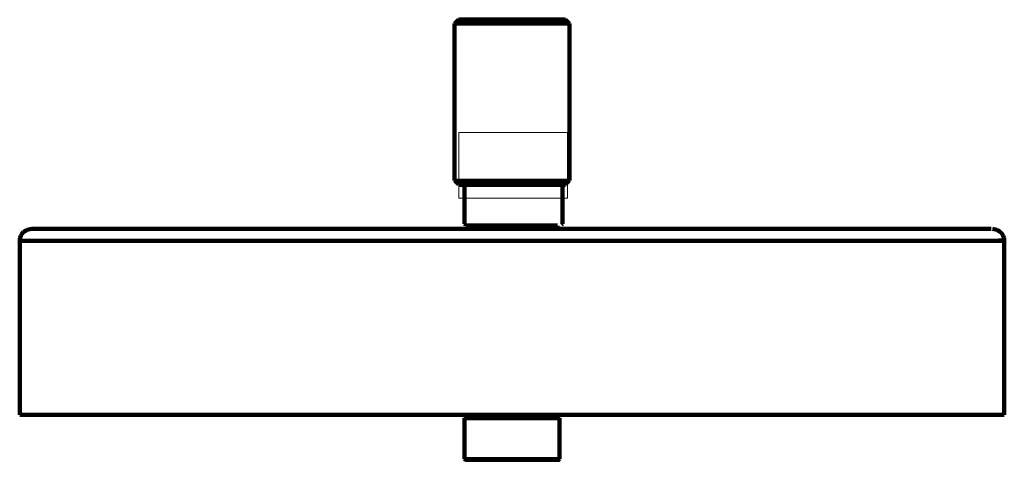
# Model space of a CAD drawing. Header units: millimetres. Extents: x 358 to 559, y -397 to 55.
# Tile 2 of 3: x 358 to 559, y -253 to -163. Entities that reach past the tile are written whole.
import ezdxf

# ---------------------------------------------------------------- set-up
doc = ezdxf.new("R2010")
doc.units = ezdxf.units.MM
doc.header["$MEASUREMENT"] = 0
doc.layers.add('Laag 1', color=7, linetype='Continuous', lineweight=0)

msp = doc.modelspace()

# ---------------------------------------------------------------- linework, layer by layer
at = {"layer": 'Laag 1', "color": 18, "lineweight": 200, "true_color": 0x010000}
for p, q in [((447.5, -162.63), (446.71, -163.38)), ((446.71, -163.38), (446.78, -163.38)), ((446.71, -195.4), (446.71, -163.38)), ((446.78, -163.38), (446.84, -163.38)), ((446.84, -163.38), (446.98, -163.38)), ((446.97, -163.38), (447.11, -163.38)), ((447.11, -163.38), (447.3, -163.38)), ((447.3, -163.38), (447.57, -163.38)), ((447.57, -162.63), (447.5, -162.63)), ((447.7, -162.63), (447.56, -162.63)), ((447.57, -163.38), (447.83, -163.38)), ((447.9, -162.63), (447.7, -162.63)), ((447.83, -163.38), (448.16, -163.38)), ((448.09, -162.63), (447.9, -162.63)), ((448.36, -162.63), (448.09, -162.63)), ((448.16, -163.38), (448.55, -163.38)), ((448.62, -162.63), (448.36, -162.63)), ((448.55, -163.38), (448.95, -163.38)), ((448.95, -162.63), (448.62, -162.63)), ((449.34, -162.63), (448.95, -162.63)), ((448.95, -163.38), (449.41, -163.38)), ((449.74, -162.63), (449.34, -162.63)), ((449.41, -163.38), (449.87, -163.38)), ((450.2, -162.63), (449.74, -162.63)), ((449.87, -163.38), (450.4, -163.38)), ((450.73, -162.63), (450.2, -162.63)), ((450.4, -163.38), (450.92, -163.38)), ((451.19, -162.63), (450.73, -162.63)), ((450.92, -163.38), (451.51, -163.38)), ((451.78, -162.63), (451.19, -162.63)), ((451.52, -163.38), (452.11, -163.38)), ((452.31, -162.63), (451.78, -162.63)), ((452.11, -163.38), (452.77, -163.38)), ((452.96, -162.63), (452.3, -162.63)), ((452.77, -163.38), (453.43, -163.38)), ((453.56, -162.63), (452.96, -162.63)), ((453.42, -163.38), (454.08, -163.38)), ((454.21, -162.63), (453.55, -162.63)), ((454.08, -163.38), (454.81, -163.38)), ((454.87, -162.63), (454.21, -162.63)), ((454.81, -163.38), (455.47, -163.38)), ((455.6, -162.63), (454.87, -162.63)), ((455.46, -163.38), (456.19, -163.38)), ((456.25, -162.63), (455.6, -162.63)), ((456.19, -163.38), (456.91, -163.38)), ((456.98, -162.63), (456.25, -162.63)), ((456.91, -163.38), (457.64, -163.38)), ((457.7, -162.63), (456.98, -162.63)), ((457.64, -163.38), (458.42, -163.38)), ((458.43, -162.63), (457.7, -162.63)), ((459.08, -162.63), (458.43, -162.63)), ((458.43, -163.38), (459.15, -163.38)), ((459.81, -162.63), (459.08, -162.63)), ((459.15, -163.38), (459.87, -163.38)), ((460.53, -162.63), (459.81, -162.63)), ((459.87, -163.38), (460.6, -163.38)), ((461.19, -162.63), (460.53, -162.63)), ((460.6, -163.38), (461.32, -163.38)), ((461.91, -162.63), (461.19, -162.63)), ((461.32, -163.38), (461.98, -163.38)), ((462.57, -162.63), (461.91, -162.63)), ((461.98, -163.38), (462.71, -163.38)), ((463.17, -162.63), (462.57, -162.63)), ((462.7, -163.38), (463.36, -163.38)), ((463.82, -162.63), (463.16, -162.63)), ((463.36, -163.38), (464.02, -163.38)), ((464.42, -162.63), (463.82, -162.63)), ((464.02, -163.38), (464.61, -163.38)), ((465.01, -162.63), (464.42, -162.63)), ((464.61, -163.38), (465.27, -163.38)), ((465.53, -162.63), (465.01, -162.63)), ((465.27, -163.38), (465.8, -163.38)), ((466.06, -162.63), (465.54, -162.63)), ((465.8, -163.38), (466.39, -163.38)), ((466.59, -162.63), (466.06, -162.63)), ((466.39, -163.38), (466.92, -163.38)), ((467.05, -162.63), (466.59, -162.63)), ((466.92, -163.38), (467.38, -163.38)), ((467.44, -162.63), (467.05, -162.63)), ((467.38, -163.38), (467.84, -163.38)), ((467.84, -162.63), (467.44, -162.63)), ((468.17, -162.63), (467.84, -162.63)), ((467.84, -163.38), (468.23, -163.38)), ((468.43, -162.63), (468.17, -162.63)), ((468.23, -163.38), (468.63, -163.38)), ((468.69, -162.63), (468.43, -162.63)), ((468.63, -163.38), (468.96, -163.38)), ((468.89, -162.63), (468.69, -162.63)), ((469.09, -162.63), (468.89, -162.63)), ((468.96, -163.38), (469.22, -163.38)), ((469.15, -162.63), (469.09, -162.63)), ((469.29, -162.63), (469.15, -162.63)), ((469.22, -163.38), (469.48, -163.38)), ((469.29, -162.63), (470.07, -163.38)), ((469.48, -163.38), (469.68, -163.38)), ((469.68, -163.38), (469.88, -163.38)), ((469.88, -163.38), (469.94, -163.38)), ((469.94, -163.38), (470.01, -163.38)), ((470.01, -163.38), (470.08, -163.38)), ((470.08, -195.4), (470.08, -163.38)), ((447.5, -196.22), (446.71, -195.4)), ((446.78, -195.47), (446.71, -195.47)), ((446.84, -195.47), (446.78, -195.47)), ((446.97, -195.47), (446.84, -195.47)), ((447.11, -195.47), (446.97, -195.47)), ((447.3, -195.47), (447.11, -195.47)), ((447.57, -195.47), (447.3, -195.47)), ((447.83, -195.47), (447.57, -195.47)), ((448.16, -195.47), (447.83, -195.47)), ((448.55, -195.47), (448.16, -195.47)), ((448.95, -195.47), (448.55, -195.47)), ((448.96, -195.7), (448.75, -195.9)), ((448.75, -195.9), (448.82, -195.9)), ((448.75, -204.18), (448.75, -195.91)), ((448.82, -195.9), (448.96, -195.9)), ((449.41, -195.47), (448.95, -195.47)), ((448.96, -195.9), (449.16, -195.9)), ((449.16, -195.9), (449.36, -195.9)), ((449.36, -195.9), (449.63, -195.9)), ((449.87, -195.47), (449.41, -195.47)), ((449.63, -195.9), (449.9, -195.9)), ((450.4, -195.47), (449.87, -195.47)), ((449.9, -195.9), (450.24, -195.9)), ((450.24, -195.9), (450.65, -195.9)), ((450.92, -195.47), (450.4, -195.47)), ((450.65, -195.9), (451.05, -195.9)), ((451.52, -195.47), (450.92, -195.47)), ((451.05, -195.9), (451.52, -195.9)), ((452.11, -195.47), (451.52, -195.47)), ((451.52, -195.9), (452.06, -195.9)), ((452.07, -195.9), (452.6, -195.9)), ((452.77, -195.47), (452.11, -195.47)), ((452.61, -195.9), (453.14, -195.9)), ((453.42, -195.47), (452.77, -195.47)), ((453.15, -195.9), (453.75, -195.9)), ((454.08, -195.47), (453.42, -195.47)), ((453.75, -195.9), (454.36, -195.9)), ((454.81, -195.47), (454.08, -195.47)), ((454.36, -195.9), (454.97, -195.9)), ((455.46, -195.47), (454.81, -195.47)), ((454.97, -195.9), (455.65, -195.9)), ((456.19, -195.47), (455.46, -195.47)), ((455.65, -195.9), (456.32, -195.9)), ((456.91, -195.47), (456.19, -195.47)), ((456.32, -195.9), (457, -195.9)), ((457.64, -195.47), (456.91, -195.47)), ((457, -195.9), (457.67, -195.9)), ((458.43, -195.47), (457.64, -195.47)), ((457.67, -195.9), (458.35, -195.9)), ((458.35, -195.9), (459.09, -195.9)), ((459.15, -195.47), (458.43, -195.47)), ((459.09, -195.9), (459.77, -195.9)), ((459.87, -195.47), (459.15, -195.47)), ((459.77, -195.9), (460.44, -195.9)), ((460.6, -195.47), (459.87, -195.47)), ((460.45, -195.9), (461.12, -195.9)), ((461.32, -195.47), (460.6, -195.47)), ((461.12, -195.9), (461.8, -195.9)), ((461.98, -195.47), (461.32, -195.47)), ((461.8, -195.9), (462.47, -195.9)), ((462.7, -195.47), (461.98, -195.47)), ((462.47, -195.9), (463.08, -195.9)), ((463.36, -195.47), (462.7, -195.47)), ((463.08, -195.9), (463.69, -195.9)), ((464.02, -195.47), (463.36, -195.47)), ((463.69, -195.9), (464.3, -195.9)), ((464.61, -195.47), (464.02, -195.47)), ((464.3, -195.9), (464.84, -195.9)), ((465.27, -195.47), (464.61, -195.47)), ((464.84, -195.9), (465.38, -195.9)), ((465.8, -195.47), (465.27, -195.47)), ((465.38, -195.9), (465.92, -195.9)), ((466.39, -195.47), (465.8, -195.47)), ((465.92, -195.9), (466.39, -195.9)), ((466.92, -195.47), (466.39, -195.47)), ((466.39, -195.9), (466.8, -195.9)), ((466.8, -195.9), (467.21, -195.9)), ((467.38, -195.47), (466.91, -195.47)), ((467.2, -195.9), (467.54, -195.9)), ((467.84, -195.47), (467.38, -195.47)), ((467.54, -195.9), (467.81, -195.9)), ((467.81, -195.9), (468.08, -195.9)), ((468.23, -195.47), (467.84, -195.47)), ((468.08, -195.9), (468.29, -195.9)), ((468.63, -195.47), (468.23, -195.47)), ((468.29, -195.9), (468.49, -195.9)), ((468.49, -195.7), (468.69, -195.9)), ((468.49, -195.9), (468.62, -195.9)), ((468.62, -195.9), (468.69, -195.9)), ((468.96, -195.47), (468.63, -195.47)), ((468.69, -204.18), (468.69, -195.91)), ((469.22, -195.47), (468.96, -195.47)), ((469.48, -195.47), (469.22, -195.47)), ((469.29, -196.22), (470.07, -195.4)), ((469.68, -195.47), (469.48, -195.47)), ((469.88, -195.47), (469.68, -195.47)), ((469.94, -195.47), (469.88, -195.47)), ((470.01, -195.47), (469.94, -195.47)), ((470.08, -195.47), (470.01, -195.47)), ((447.5, -196.28), (447.57, -196.28)), ((447.57, -196.28), (447.7, -196.28)), ((447.7, -196.28), (447.89, -196.28)), ((447.9, -196.28), (448.09, -196.28)), ((448.09, -196.28), (448.36, -196.28)), ((448.36, -196.28), (448.62, -196.28)), ((448.62, -196.28), (448.95, -196.28)), ((448.95, -196.28), (449.34, -196.28)), ((449.34, -196.28), (449.74, -196.28)), ((449.74, -196.28), (450.2, -196.28)), ((450.2, -196.28), (450.73, -196.28)), ((450.73, -196.28), (451.18, -196.28)), ((451.19, -196.28), (451.78, -196.28)), ((451.78, -196.28), (452.3, -196.28)), ((452.31, -196.28), (452.96, -196.28)), ((452.96, -196.28), (453.56, -196.28)), ((453.56, -196.28), (454.22, -196.28)), ((454.21, -196.28), (454.87, -196.28)), ((454.87, -196.28), (455.6, -196.28)), ((455.6, -196.28), (456.26, -196.28)), ((456.25, -196.28), (456.98, -196.28)), ((456.98, -196.28), (457.7, -196.28)), ((457.7, -196.28), (458.43, -196.28)), ((458.43, -196.28), (459.09, -196.28)), ((459.08, -196.28), (459.81, -196.28)), ((459.81, -196.28), (460.53, -196.28)), ((460.53, -196.28), (461.19, -196.28)), ((461.19, -196.28), (461.92, -196.28)), ((461.91, -196.28), (462.57, -196.28)), ((462.57, -196.28), (463.16, -196.28)), ((463.17, -196.28), (463.82, -196.28)), ((463.82, -196.28), (464.41, -196.28)), ((464.42, -196.28), (465.01, -196.28)), ((465.01, -196.28), (465.53, -196.28)), ((465.53, -196.28), (466.06, -196.28)), ((466.06, -196.28), (466.59, -196.28)), ((466.59, -196.28), (467.05, -196.28)), ((467.05, -196.28), (467.44, -196.28)), ((467.44, -196.28), (467.84, -196.28)), ((467.84, -196.28), (468.17, -196.28)), ((468.17, -196.28), (468.43, -196.28)), ((468.43, -196.28), (468.69, -196.28)), ((468.69, -196.28), (468.89, -196.28)), ((468.89, -196.28), (469.09, -196.28)), ((469.09, -196.28), (469.15, -196.28)), ((469.15, -196.28), (469.29, -196.28)), ((448.82, -204.18), (448.75, -204.18)), ((448.96, -204.39), (448.75, -204.18)), ((448.96, -204.18), (448.82, -204.18)), ((449.16, -204.18), (448.96, -204.18)), ((468.49, -204.39), (468.69, -204.18)), ((358.59, -206.4), (358.73, -206.2)), ((358.73, -206.2), (358.93, -205.93)), ((358.93, -205.93), (359.2, -205.73)), ((359.2, -205.73), (359.48, -205.53)), ((359.48, -205.53), (359.75, -205.39)), ((359.75, -205.39), (360.02, -205.33)), ((360.02, -205.33), (360.36, -205.26)), ((360.36, -205.26), (360.7, -205.19)), ((360.76, -205.19), (360.7, -205.19)), ((360.9, -205.19), (360.76, -205.19)), ((361.04, -205.19), (360.9, -205.19)), ((361.24, -205.19), (361.04, -205.19)), ((361.51, -205.19), (361.24, -205.19)), ((361.85, -205.19), (361.51, -205.19)), ((362.19, -205.19), (361.85, -205.19)), ((362.6, -205.19), (362.19, -205.19)), ((363.07, -205.19), (362.59, -205.19)), ((363.61, -205.19), (363.07, -205.19)), ((364.15, -205.19), (363.61, -205.19)), ((364.76, -205.19), (364.15, -205.19)), ((365.37, -205.19), (364.76, -205.19)), ((366.05, -205.19), (365.37, -205.19)), ((366.8, -205.19), (366.05, -205.19)), ((367.61, -205.19), (366.8, -205.19)), ((368.43, -205.19), (367.61, -205.19)), ((369.31, -205.19), (368.43, -205.19)), ((370.19, -205.19), (369.31, -205.19)), ((371.14, -205.19), (370.19, -205.19)), ((372.15, -205.19), (371.14, -205.19)), ((373.24, -205.19), (372.15, -205.19)), ((374.32, -205.19), (373.24, -205.19)), ((375.41, -205.19), (374.32, -205.19)), ((376.63, -205.19), (375.41, -205.19)), ((377.85, -205.19), (376.63, -205.19)), ((379.07, -205.19), (377.85, -205.19)), ((380.36, -205.19), (379.07, -205.19)), ((381.71, -205.19), (380.36, -205.19)), ((383.07, -205.19), (381.71, -205.19)), ((384.49, -205.19), (383.07, -205.19)), ((385.92, -205.19), (384.49, -205.19)), ((387.41, -205.19), (385.92, -205.19)), ((388.9, -205.19), (387.41, -205.19)), ((390.46, -205.19), (388.9, -205.19)), ((392.02, -205.19), (390.46, -205.19)), ((393.65, -205.19), (392.02, -205.19)), ((395.28, -205.19), (393.65, -205.19)), ((396.97, -205.19), (395.28, -205.19)), ((398.66, -205.19), (396.97, -205.19)), ((400.43, -205.19), (398.67, -205.19)), ((402.19, -205.19), (400.43, -205.19)), ((403.95, -205.19), (402.19, -205.19)), ((405.78, -205.19), (403.95, -205.19)), ((407.61, -205.19), (405.78, -205.19)), ((409.51, -205.19), (407.61, -205.19)), ((411.41, -205.19), (409.51, -205.19)), ((413.31, -205.19), (411.41, -205.19)), ((415.28, -205.19), (413.31, -205.19)), ((417.24, -205.19), (415.28, -205.19)), ((419.21, -205.19), (417.24, -205.19)), ((421.24, -205.19), (419.21, -205.19)), ((423.21, -205.19), (421.24, -205.19)), ((425.31, -205.19), (423.21, -205.19)), ((427.34, -205.19), (425.31, -205.19)), ((429.45, -205.19), (427.34, -205.19)), ((431.48, -205.19), (429.45, -205.19)), ((433.58, -205.19), (431.48, -205.19)), ((435.68, -205.19), (433.58, -205.19)), ((437.85, -205.19), (435.68, -205.19)), ((439.96, -205.19), (437.85, -205.19)), ((442.13, -205.19), (439.96, -205.19)), ((444.29, -205.19), (442.12, -205.19)), ((446.4, -205.19), (444.29, -205.19)), ((448.57, -205.19), (446.4, -205.19)), ((450.74, -205.19), (448.57, -205.19)), ((449.33, -204.53), (449, -204.53)), ((449.63, -204.53), (449.23, -204.53)), ((449.92, -204.53), (449.53, -204.53)), ((450.3, -204.53), (449.83, -204.53)), ((450.75, -204.53), (450.2, -204.53)), ((451.2, -204.53), (450.65, -204.53)), ((452.91, -205.19), (450.74, -205.19)), ((451.72, -204.53), (451.1, -204.53)), ((452.32, -204.53), (451.62, -204.53)), ((452.92, -204.53), (452.22, -204.53)), ((453.52, -204.53), (452.82, -204.53)), ((455.07, -205.19), (452.91, -205.19)), ((454.19, -204.53), (453.42, -204.53)), ((454.86, -204.53), (454.09, -204.53)), ((455.54, -204.53), (454.76, -204.53)), ((457.24, -205.19), (455.07, -205.19)), ((456.28, -204.53), (455.44, -204.53)), ((457.03, -204.53), (456.19, -204.53)), ((457.78, -204.53), (456.93, -204.53)), ((459.41, -205.19), (457.24, -205.19)), ((458.53, -204.53), (457.68, -204.53)), ((459.28, -204.53), (458.43, -204.53)), ((460.1, -204.53), (459.18, -204.53)), ((461.65, -205.19), (459.41, -205.19)), ((460.85, -204.53), (460, -204.53)), ((461.6, -204.53), (460.75, -204.53)), ((462.34, -204.53), (461.5, -204.53)), ((463.82, -205.19), (461.65, -205.19)), ((463.09, -204.53), (462.25, -204.53)), ((463.84, -204.53), (462.99, -204.53)), ((464.51, -204.53), (463.74, -204.53)), ((465.99, -205.19), (463.82, -205.19)), ((465.19, -204.53), (464.41, -204.53)), ((465.86, -204.53), (465.09, -204.53)), ((465.81, -204.99), (465.35, -204.99)), ((466.46, -204.53), (465.76, -204.53)), ((466.2, -204.99), (465.81, -204.99)), ((468.16, -205.19), (465.99, -205.19)), ((466.6, -204.99), (466.2, -204.99)), ((467.06, -204.53), (466.36, -204.53)), ((466.92, -204.99), (466.59, -204.99)), ((467.18, -204.99), (466.92, -204.99)), ((467.66, -204.53), (466.96, -204.53)), ((467.45, -204.99), (467.18, -204.99)), ((467.64, -204.99), (467.44, -204.99)), ((467.84, -204.99), (467.64, -204.99)), ((467.97, -204.99), (467.84, -204.99)), ((468.03, -204.99), (467.97, -204.99)), ((470.33, -205.19), (468.16, -205.19)), ((472.43, -205.19), (470.33, -205.19)), ((474.6, -205.19), (472.43, -205.19)), ((476.77, -205.19), (474.6, -205.19)), ((478.87, -205.19), (476.77, -205.19)), ((480.97, -205.19), (478.87, -205.19)), ((483.14, -205.19), (480.97, -205.19)), ((485.25, -205.19), (483.14, -205.19)), ((487.28, -205.19), (485.25, -205.19)), ((489.38, -205.19), (487.28, -205.19)), ((491.42, -205.19), (489.38, -205.19)), ((493.45, -205.19), (491.42, -205.19)), ((495.48, -205.19), (493.45, -205.19)), ((497.52, -205.19), (495.48, -205.19)), ((499.48, -205.19), (497.52, -205.19)), ((501.45, -205.19), (499.48, -205.19)), ((503.42, -205.19), (501.45, -205.19)), ((505.32, -205.19), (503.42, -205.19)), ((507.21, -205.19), (505.31, -205.19)), ((509.11, -205.19), (507.21, -205.19)), ((510.94, -205.19), (509.11, -205.19)), ((512.77, -205.19), (510.94, -205.19)), ((514.54, -205.19), (512.77, -205.19)), ((516.3, -205.19), (514.54, -205.19)), ((518.06, -205.19), (516.3, -205.19)), ((519.76, -205.19), (518.06, -205.19)), ((521.45, -205.19), (519.76, -205.19)), ((523.08, -205.19), (521.45, -205.19)), ((524.71, -205.19), (523.08, -205.19)), ((526.27, -205.19), (524.71, -205.19)), ((527.83, -205.19), (526.27, -205.19)), ((529.32, -205.19), (527.83, -205.19)), ((530.81, -205.19), (529.32, -205.19)), ((532.3, -205.19), (530.81, -205.19)), ((533.66, -205.19), (532.3, -205.19)), ((535.01, -205.19), (533.66, -205.19)), ((536.37, -205.19), (535.01, -205.19)), ((537.66, -205.19), (536.37, -205.19)), ((538.94, -205.19), (537.66, -205.19)), ((540.1, -205.19), (538.94, -205.19)), ((541.32, -205.19), (540.1, -205.19)), ((542.4, -205.19), (541.32, -205.19)), ((543.49, -205.19), (542.4, -205.19)), ((544.57, -205.19), (543.49, -205.19)), ((545.41, -205.19), (544.4, -205.19)), ((546.36, -205.19), (545.41, -205.19)), ((547.24, -205.19), (546.36, -205.19)), ((548.11, -205.19), (547.24, -205.19)), ((548.93, -205.19), (548.11, -205.19)), ((549.74, -205.19), (548.93, -205.19)), ((550.48, -205.19), (549.74, -205.19)), ((551.16, -205.19), (550.48, -205.19)), ((551.83, -205.19), (551.16, -205.19)), ((552.37, -205.19), (551.83, -205.19)), ((552.91, -205.19), (552.37, -205.19)), ((553.45, -205.19), (552.92, -205.19)), ((553.93, -205.19), (553.46, -205.19)), ((554.33, -205.19), (553.92, -205.19)), ((554.67, -205.19), (554.33, -205.19)), ((555.01, -205.19), (554.67, -205.19)), ((555.28, -205.19), (555.01, -205.19)), ((555.48, -205.19), (555.28, -205.19)), ((555.62, -205.19), (555.48, -205.19)), ((555.75, -205.19), (555.62, -205.19)), ((555.82, -205.19), (555.75, -205.19)), ((555.89, -205.19), (555.82, -205.19)), ((556.16, -205.19), (556.43, -205.26)), ((556.43, -205.26), (556.77, -205.33)), ((556.77, -205.33), (557.04, -205.39)), ((557.04, -205.39), (557.31, -205.53)), ((557.31, -205.53), (557.58, -205.73)), ((557.58, -205.73), (557.79, -205.93)), ((557.79, -205.93), (558.06, -206.2)), ((558.06, -206.2), (558.19, -206.4)), ((358.26, -206.84), (358.32, -206.84)), ((358.26, -207.26), (358.32, -206.99)), ((358.26, -207.59), (358.26, -207.26)), ((358.26, -243.06), (358.26, -207.65)), ((358.32, -206.99), (358.46, -206.66)), ((358.32, -206.84), (358.46, -206.84)), ((358.44, -207.64), (358.64, -207.64)), ((358.46, -206.66), (358.59, -206.4)), ((358.64, -207.64), (358.84, -207.64)), ((358.84, -207.64), (359.11, -207.64)), ((359.12, -207.64), (359.45, -207.64)), ((359.45, -207.64), (359.79, -207.64)), ((359.79, -207.64), (360.2, -207.64)), ((360.2, -207.64), (360.68, -207.64)), ((360.67, -207.64), (361.15, -207.64)), ((361.15, -207.64), (361.69, -207.64)), ((361.69, -207.64), (558.06, -207.64)), ((557.38, -207.59), (557.65, -207.59)), ((557.65, -207.59), (557.92, -207.59)), ((557.92, -207.59), (558.12, -207.59)), ((558.12, -207.59), (558.33, -207.59)), ((558.19, -206.4), (558.33, -206.66)), ((558.33, -206.66), (558.46, -206.99)), ((558.33, -207.59), (558.39, -207.59)), ((558.39, -207.59), (558.53, -207.59)), ((558.46, -206.99), (558.53, -207.26)), ((558.53, -207.26), (558.53, -207.59)), ((558.53, -243.06), (558.53, -207.65)), ((358.26, -243.06), (358.32, -243.06)), ((358.32, -243.06), (358.46, -243.06)), ((358.46, -243.06), (358.66, -243.06)), ((358.66, -243.06), (358.87, -243.06)), ((358.87, -243.06), (359.14, -243.06)), ((359.14, -243.06), (359.48, -243.06)), ((359.48, -243.06), (359.82, -243.06)), ((359.82, -243.06), (360.22, -243.06)), ((360.22, -243.06), (360.7, -243.06)), ((360.7, -243.06), (361.17, -243.06)), ((361.17, -243.06), (361.71, -243.06)), ((361.71, -243.06), (362.32, -243.06)), ((362.32, -243.06), (362.93, -243.06)), ((362.93, -243.06), (363.61, -243.06)), ((363.61, -243.06), (364.36, -243.06)), ((364.36, -243.06), (365.17, -243.06)), ((365.17, -243.06), (365.98, -243.06)), ((365.98, -243.06), (366.87, -243.06)), ((366.87, -243.06), (367.75, -243.06)), ((367.75, -243.06), (368.7, -243.06)), ((368.7, -243.06), (369.72, -243.06)), ((369.72, -243.06), (370.73, -243.06)), ((370.73, -243.06), (371.89, -243.06)), ((371.89, -243.06), (372.97, -243.06)), ((372.97, -243.06), (374.19, -243.06)), ((374.19, -243.06), (375.35, -243.06)), ((375.35, -243.06), (376.64, -243.06)), ((376.64, -243.06), (377.92, -243.06)), ((377.92, -243.06), (379.21, -243.06)), ((379.21, -243.06), (380.57, -243.06)), ((380.57, -243.06), (381.99, -243.06)), ((381.99, -243.06), (383.42, -243.06)), ((383.42, -243.06), (384.91, -243.06)), ((384.91, -243.06), (386.4, -243.06)), ((386.4, -243.06), (387.96, -243.06)), ((387.96, -243.06), (389.59, -243.06)), ((389.59, -243.06), (391.15, -243.06)), ((391.15, -243.06), (392.84, -243.06)), ((392.84, -243.06), (394.47, -243.06)), ((394.47, -243.06), (396.17, -243.06)), ((396.17, -243.06), (397.93, -243.06)), ((397.93, -243.06), (399.69, -243.06)), ((399.69, -243.06), (401.53, -243.06)), ((401.53, -243.06), (403.36, -243.06)), ((403.36, -243.06), (405.19, -243.06)), ((405.19, -243.06), (407.09, -243.06)), ((407.09, -243.06), (408.98, -243.06)), ((408.98, -243.06), (410.88, -243.06)), ((410.88, -243.06), (412.85, -243.06)), ((412.85, -243.06), (414.82, -243.06)), ((414.82, -243.06), (416.78, -243.06)), ((416.78, -243.06), (418.82, -243.06)), ((418.82, -243.06), (420.85, -243.06)), ((420.85, -243.06), (422.89, -243.06)), ((422.89, -243.06), (424.92, -243.06)), ((424.92, -243.06), (427.03, -243.06)), ((427.03, -243.06), (429.13, -243.06)), ((429.13, -243.06), (431.23, -243.06)), ((431.23, -243.06), (433.4, -243.06)), ((433.4, -243.06), (435.5, -243.06)), ((435.5, -243.06), (437.67, -243.06)), ((437.67, -243.06), (439.78, -243.06)), ((439.78, -243.06), (441.95, -243.06)), ((441.95, -243.06), (444.12, -243.06)), ((444.12, -243.06), (446.35, -243.06)), ((446.35, -243.06), (448.52, -243.06)), ((448.52, -243.06), (450.69, -243.06)), ((448.95, -243.58), (448.75, -243.78)), ((448.75, -243.78), (448.82, -243.78)), ((448.75, -252.09), (448.75, -243.78)), ((448.82, -243.78), (448.95, -243.78)), ((448.95, -243.78), (449.15, -243.78)), ((449.15, -243.78), (449.34, -243.78)), ((449.34, -243.78), (449.6, -243.78)), ((449.6, -243.78), (449.87, -243.78)), ((449.86, -243.78), (450.19, -243.78)), ((450.19, -243.78), (450.58, -243.78)), ((450.58, -243.78), (450.97, -243.78)), ((450.69, -243.06), (452.93, -243.06)), ((450.98, -243.78), (451.43, -243.78)), ((451.43, -243.78), (451.96, -243.78)), ((451.96, -243.78), (452.48, -243.78)), ((452.48, -243.78), (453, -243.78)), ((452.93, -243.06), (455.1, -243.06)), ((453, -243.78), (453.59, -243.78)), ((453.59, -243.78), (454.18, -243.78)), ((454.18, -243.78), (454.77, -243.78)), ((454.77, -243.78), (455.42, -243.78)), ((455.1, -243.06), (457.28, -243.06)), ((455.42, -243.78), (456.07, -243.78)), ((456.07, -243.78), (456.73, -243.78)), ((456.73, -243.78), (457.38, -243.78)), ((457.28, -243.06), (459.51, -243.06)), ((457.38, -243.78), (458.03, -243.78)), ((458.03, -243.78), (458.75, -243.78)), ((458.75, -243.78), (459.41, -243.78)), ((459.41, -243.78), (460.06, -243.78)), ((459.51, -243.06), (461.68, -243.06)), ((460.06, -243.78), (460.71, -243.78)), ((460.71, -243.78), (461.37, -243.78)), ((461.37, -243.78), (462.02, -243.78)), ((461.68, -243.06), (463.92, -243.06)), ((462.02, -243.78), (462.61, -243.78)), ((462.61, -243.78), (463.2, -243.78)), ((463.2, -243.78), (463.79, -243.78)), ((463.79, -243.78), (464.31, -243.78)), ((463.92, -243.06), (466.09, -243.06)), ((464.31, -243.78), (464.83, -243.78)), ((464.83, -243.78), (465.35, -243.78)), ((465.35, -243.78), (465.81, -243.78)), ((465.81, -243.78), (466.2, -243.78)), ((466.09, -243.06), (468.26, -243.06)), ((466.2, -243.78), (466.59, -243.78)), ((466.6, -243.78), (466.92, -243.78)), ((466.92, -243.78), (467.18, -243.78)), ((467.18, -243.78), (467.45, -243.78)), ((467.45, -243.78), (467.64, -243.78)), ((467.64, -243.78), (467.84, -243.78)), ((467.84, -243.58), (468.03, -243.78)), ((467.84, -243.78), (467.97, -243.78)), ((467.97, -243.78), (468.03, -243.78)), ((468.03, -252.09), (468.03, -243.78)), ((468.26, -243.06), (470.43, -243.06)), ((470.43, -243.06), (472.67, -243.06)), ((472.67, -243.06), (474.84, -243.06)), ((474.84, -243.06), (476.94, -243.06)), ((476.94, -243.06), (479.11, -243.06)), ((479.11, -243.06), (481.28, -243.06)), ((481.28, -243.06), (483.45, -243.06)), ((483.45, -243.06), (485.55, -243.06)), ((485.55, -243.06), (487.66, -243.06)), ((487.66, -243.06), (489.76, -243.06)), ((489.76, -243.06), (491.8, -243.06)), ((491.8, -243.06), (493.9, -243.06)), ((493.9, -243.06), (495.93, -243.06)), ((495.93, -243.06), (497.97, -243.06)), ((497.97, -243.06), (500, -243.06)), ((500, -243.06), (501.97, -243.06)), ((501.97, -243.06), (503.94, -243.06)), ((503.94, -243.06), (505.9, -243.06)), ((505.9, -243.06), (507.8, -243.06)), ((507.8, -243.06), (509.7, -243.06)), ((509.7, -243.06), (511.6, -243.06)), ((511.6, -243.06), (513.43, -243.06)), ((513.43, -243.06), (515.26, -243.06)), ((515.26, -243.06), (517.09, -243.06)), ((517.09, -243.06), (518.86, -243.06)), ((518.86, -243.06), (520.55, -243.06)), ((520.55, -243.06), (522.32, -243.06)), ((522.32, -243.06), (523.94, -243.06)), ((523.94, -243.06), (525.64, -243.06)), ((525.64, -243.06), (527.26, -243.06)), ((527.26, -243.06), (528.83, -243.06)), ((528.83, -243.06), (530.32, -243.06)), ((530.32, -243.06), (531.88, -243.06)), ((531.88, -243.06), (533.37, -243.06)), ((533.37, -243.06), (534.79, -243.06)), ((534.79, -243.06), (536.22, -243.06)), ((536.22, -243.06), (537.57, -243.06)), ((537.57, -243.06), (538.86, -243.06)), ((538.86, -243.06), (540.15, -243.06)), ((540.15, -243.06), (541.44, -243.06)), ((541.44, -243.06), (542.66, -243.06)), ((542.66, -243.06), (543.81, -243.06)), ((543.81, -243.06), (544.96, -243.06)), ((544.96, -243.06), (545.98, -243.06)), ((545.98, -243.06), (547.07, -243.06)), ((547.07, -243.06), (548.02, -243.06)), ((548.02, -243.06), (549.04, -243.06)), ((549.04, -243.06), (549.92, -243.06)), ((549.92, -243.06), (550.8, -243.06)), ((550.8, -243.06), (551.61, -243.06)), ((551.61, -243.06), (552.43, -243.06)), ((552.43, -243.06), (553.11, -243.06)), ((553.11, -243.06), (553.85, -243.06)), ((553.85, -243.06), (554.46, -243.06)), ((554.46, -243.06), (555.07, -243.06)), ((555.07, -243.06), (555.62, -243.06)), ((555.62, -243.06), (556.16, -243.06)), ((556.16, -243.06), (556.56, -243.06)), ((556.56, -243.06), (556.97, -243.06)), ((556.97, -243.06), (557.38, -243.06)), ((557.38, -243.06), (557.65, -243.06)), ((557.65, -243.06), (557.92, -243.06)), ((557.92, -243.06), (558.12, -243.06)), ((558.12, -243.06), (558.33, -243.06)), ((558.33, -243.06), (558.39, -243.06)), ((558.39, -243.06), (558.53, -243.06)), ((448.82, -252.09), (448.75, -252.09)), ((448.95, -252.3), (448.75, -252.09)), ((448.95, -252.09), (448.82, -252.09)), ((449.15, -252.09), (448.95, -252.09)), ((449.34, -252.09), (449.15, -252.09)), ((449.6, -252.09), (449.34, -252.09)), ((449.86, -252.09), (449.6, -252.09)), ((450.19, -252.09), (449.86, -252.09)), ((450.58, -252.09), (450.19, -252.09)), ((450.98, -252.09), (450.58, -252.09)), ((451.43, -252.09), (450.98, -252.09)), ((451.96, -252.09), (451.43, -252.09)), ((452.48, -252.09), (451.96, -252.09)), ((453, -252.09), (452.48, -252.09)), ((453.59, -252.09), (453, -252.09)), ((454.18, -252.09), (453.59, -252.09)), ((454.77, -252.09), (454.18, -252.09)), ((455.42, -252.09), (454.77, -252.09)), ((456.07, -252.09), (455.42, -252.09)), ((456.73, -252.09), (456.07, -252.09)), ((457.38, -252.09), (456.73, -252.09)), ((458.03, -252.09), (457.38, -252.09)), ((458.75, -252.09), (458.03, -252.09)), ((459.41, -252.09), (458.75, -252.09)), ((460.06, -252.09), (459.41, -252.09)), ((460.71, -252.09), (460.06, -252.09)), ((461.37, -252.09), (460.71, -252.09)), ((462.02, -252.09), (461.37, -252.09)), ((462.61, -252.09), (462.02, -252.09)), ((463.2, -252.09), (462.61, -252.09)), ((463.79, -252.09), (463.2, -252.09)), ((464.31, -252.09), (463.78, -252.09)), ((464.83, -252.09), (464.31, -252.09)), ((465.35, -252.09), (464.83, -252.09)), ((465.81, -252.09), (465.35, -252.09)), ((466.2, -252.09), (465.81, -252.09)), ((466.6, -252.09), (466.2, -252.09)), ((466.92, -252.09), (466.59, -252.09)), ((467.18, -252.09), (466.92, -252.09)), ((467.45, -252.09), (467.18, -252.09)), ((467.64, -252.09), (467.44, -252.09)), ((467.84, -252.09), (467.64, -252.09)), ((467.97, -252.09), (467.84, -252.09)), ((467.84, -252.3), (468.03, -252.09)), ((468.03, -252.09), (467.97, -252.09))]:
    msp.add_line(p, q, dxfattribs=at)
at = {"layer": 'Laag 1', "color": 18, "lineweight": 0, "true_color": 0x000000}
for points in [[(447.57, -198.99), (469.68, -198.99), (469.68, -185.58), (447.57, -185.58)], [(448.95, -252.56), (468.03, -252.56), (468.03, -243.53), (448.95, -243.53)]]:
    msp.add_lwpolyline(points, close=True, dxfattribs=at)

doc.saveas('drawing.dxf')
